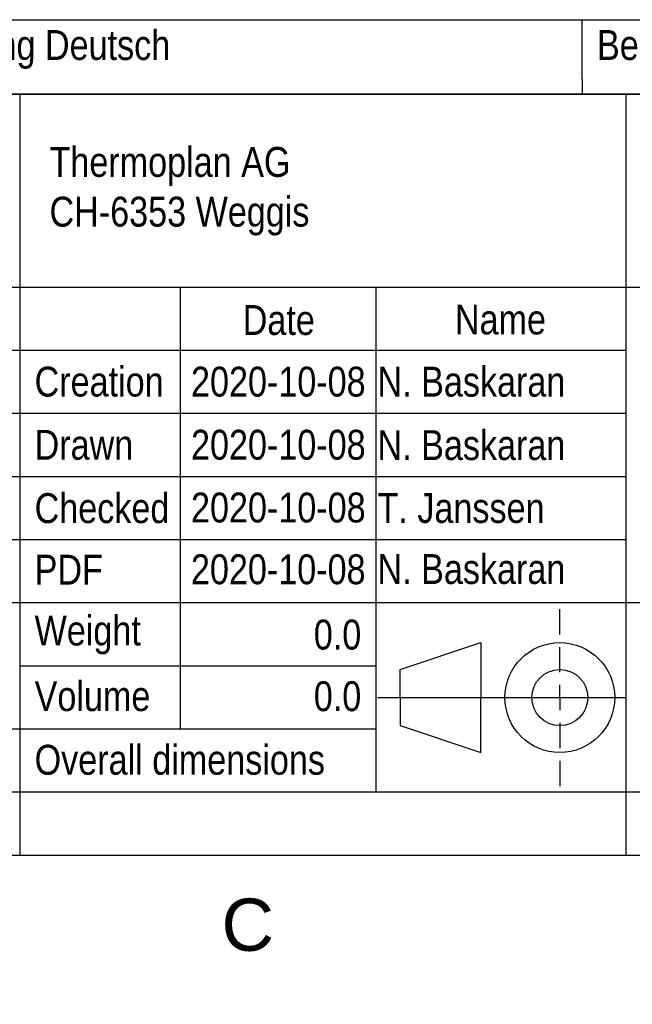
# Model space of a CAD drawing. Header units: millimetres. Extents: x -40 to 419, y 0 to 295.
# Tile 18 of 42: x 273 to 315, y 0 to 66. Entities that reach past the tile are written whole.
import ezdxf
from ezdxf import colors
from ezdxf.entities.mleader import LeaderData, LeaderLine
from ezdxf.math import Vec2, Vec3

# ---------------------------------------------------------------- set-up
doc = ezdxf.new("R2010")
doc.units = ezdxf.units.MM
for name, color, linetype in [('Cartouche', 7, 'Continuous'), ('Défaut', 7, 'Continuous'), ('Marges', 7, 'Continuous')]:
    doc.layers.add(name, color=color, linetype=linetype)

# ---------------------------------------------------------------- blocks, each defined once
blk = doc.blocks.new('_Dot')
at = {"color": 0, "linetype": 'ByBlock', "lineweight": -2}
blk.add_line((-0.5, 0), (-1, 0), dxfattribs=at)
at = {"color": 0, "linetype": 'ByBlock', "const_width": 0.5}
blk.add_lwpolyline([(-0.25, 0, 1), (0.25, 0, 1)], format="xyb", close=True, dxfattribs=at)
blk = doc.blocks.new('SE5')
at = {"layer": 'Marges', "insert": (287, 7.087), "char_height": 3.5, "width": 3.71335, "attachment_point": 1}
blk.add_mtext('{\\fArial|b0||i0||c0|p34;\\C7;\\H3.5;\\W1.;C}', dxfattribs=at)
blk = doc.blocks.new('SE4')
at = {"layer": 'Marges'}
blk.add_blockref('SE5', (0, 0), dxfattribs=at)

msp = doc.modelspace()

# ---------------------------------------------------------------- linework, layer by layer
at = {"layer": 'Cartouche', "color": 7, "linetype": 'Continuous'}
for p, q in [((410.0001, 61.0008), (220.0001, 61.0008)), ((273.46, 61.0008), (273.46, 10.0008)), ((314.14, 61.0008), (314.14, 10.0008)), ((220, 48.0786), (276.46, 48.0786)), ((276.46, 48.0786), (410, 48.0786)), ((284.2399, 48.0786), (284.2399, 18.4686)), ((297.36, 48.0786), (297.36, 26.9286)), ((219.9375, 43.8409), (273.5694, 43.8409)), ((273.46, 43.8486), (314.14, 43.8486)), ((220, 39.6186), (273.46, 39.6186)), ((273.46, 39.6186), (314.14, 39.6186)), ((220, 35.3886), (273.46, 35.3886)), ((273.46, 35.3886), (314.14, 35.3886)), ((220, 31.1586), (273.46, 31.1586)), ((273.46, 31.1586), (314.14, 31.1586)), ((220, 26.9286), (273.46, 26.9286)), ((273.46, 26.9286), (410, 26.9286)), ((297.36, 26.9286), (297.36, 14.2386)), ((309.7051, 24.7979), (309.7051, 26.4926)), ((299.0003, 22.4403), (304.4057, 24.2447)), ((304.4057, 24.2447), (304.4057, 20.561)), ((309.7051, 22.2557), (309.7051, 23.9505)), ((273.46, 22.6986), (297.36, 22.6986)), ((299.0003, 20.561), (299.0003, 22.4403)), ((309.7051, 20.561), (309.7051, 21.4084)), ((297.4747, 20.561), (314.14, 20.561)), ((299.0003, 20.561), (299.0003, 18.6816)), ((304.4057, 16.8772), (304.4057, 20.561)), ((309.7051, 20.561), (309.7051, 19.7136)), ((299.0003, 18.6816), (304.4057, 16.8772)), ((309.7051, 18.8662), (309.7051, 17.1715)), ((220, 18.4686), (297.36, 18.4686)), ((309.7051, 16.3241), (309.7051, 14.6294)), ((220, 14.2386), (297.36, 14.2386)), ((297.36, 14.2386), (410, 14.2386))]:
    msp.add_line(p, q, dxfattribs=at)
for radius in [3.6837, 1.8794]:
    msp.add_circle((309.7051, 20.561), radius, dxfattribs=at)
at = {"layer": 'Défaut', "color": 7, "linetype": 'Continuous'}
for p, q in [((220, 66.0008), (410, 66.0008)), ((311.2, 62.0008), (311.2, 66.0008)), ((311.2, 62.0008), (311.2, 61.0008)), ((220, 61.0008), (410, 61.0008)), ((220, 61.0008), (410, 61.0008)), ((220, 10), (410, 10))]:
    msp.add_line(p, q, dxfattribs=at)
at = {"layer": 'Marges', "color": 7, "linetype": 'Continuous'}
msp.add_line((10, 10), (410, 10), dxfattribs=at)

# ---------------------------------------------------------------- block references
msp.add_blockref('SE4', (0, 0))

# ---------------------------------------------------------------- texts
at = {"layer": 'Cartouche', "char_height": 2}
for s, insert, width, attachment_point in [('{\\fArial Narrow|b0||i0||c0|p34;\\C7;\\H2.;\\W1.;Thermoplan AG\\P}{\\fArial Narrow|b0||i0||c0|p34;\\C7;\\H2.;\\W1.;CH-6353 Weggis\\P}', (275.4621, 54.4985), 38.402538, 4), ('{\\fArial Narrow|b0||i0||c0|p34;\\C7;\\H2.;\\W1.;Name}', (305.7211, 45.8918), 16.373596, 5), ('{\\fArial Narrow|b0||i0||c0|p34;\\C7;\\H2.;\\W1.;Date}', (290.8458, 45.8562), 12.707557, 5), ('{\\fArial Narrow|b0||i0||c0|p34;\\C7;\\H2.;\\W1.;Creation}', (274.4621, 41.7267), 9.498687, 4), ('{\\fArial Narrow|b0||i0||c0|p34;\\C7;\\H2.;\\W1.;2020-10-08}', (290.8161, 41.7229), 14.6647, 5), ('{\\fArial Narrow|b0||i0||c0|p34;\\C7;\\H2.;\\W1.;N. Baskaran}', (297.471, 41.7228), 17.834493, 4), ('{\\fArial Narrow|b0||i0||c0|p34;\\C7;\\H2.;\\W1.;Drawn}', (274.4621, 37.4926), 9.455701, 4), ('{\\fArial Narrow|b0||i0||c0|p34;\\C7;\\H2.;\\W1.;2020-10-08}', (290.8161, 37.495), 14.6647, 5), ('{\\fArial Narrow|b0||i0||c0|p34;\\C7;\\H2.;\\W1.;N. Baskaran}', (297.471, 37.4712), 17.834493, 4), ('{\\fArial Narrow|b0||i0||c0|p34;\\C7;\\H2.;\\W1.;Checked}', (274.4621, 33.2448), 9.455701, 4), ('{\\fArial Narrow|b0||i0||c0|p34;\\C7;\\H2.;\\W1.;2020-10-08}', (290.8161, 33.287), 14.6647, 5), ('{\\fArial Narrow|b0||i0||c0|p34;\\C7;\\H2.;\\W1.;T. Janssen}', (297.471, 33.2547), 18.045871, 4), ('{\\fArial Narrow|b0||i0||c0|p34;\\C7;\\H2.;\\W1.;PDF}', (274.4621, 29.1353), 9.932518, 4), ('{\\fArial Narrow|b0||i0||c0|p34;\\C7;\\H2.;\\W1.;2020-10-08}', (290.8105, 29.146), 14.653547, 5), ('{\\fArial Narrow|b0||i0||c0|p34;\\C7;\\H2.;\\W1.;N. Baskaran}', (297.471, 29.163), 17.940182, 4), ('{\\fArial Narrow|b0||i0||c0|p34;\\C7;\\H2.;\\W1.;Weight}', (274.4621, 24.7519), 9.498687, 4), ('{\\fArial Narrow|b0||i0||c0|p34;\\C7;\\H2.;\\W1.;0.0}', (296.3821, 24.7683), 12.055307, 6), ('{\\fArial Narrow|b0||i0||c0|p34;\\C7;\\H2.;\\W1.;Volume}', (274.4621, 20.6431), 9.412715, 4), ('{\\fArial Narrow|b0||i0||c0|p34;\\C7;\\H2.;\\W1.;0.0}', (296.3821, 20.6398), 12.055307, 6), ('{\\fArial Narrow|b0||i0||c0|p34;\\C7;\\H2.;\\W1.;Overall dimensions}', (274.4621, 16.3778), 23.162671, 4)]:
    msp.add_mtext(s, dxfattribs=dict(at, insert=insert, width=width, attachment_point=attachment_point))
at = {"layer": 'Défaut', "char_height": 2, "width": 47.4, "attachment_point": 4}
for s, insert in [('{\\fArial Narrow|b0||i0||c0|p34;\\C7;\\H2.;\\W1.;Benennung Deutsch}', (262.8, 64.0008)), ('{\\fArial Narrow|b0||i0||c0|p34;\\C7;\\H2.;\\W1.;Benennung Englisch}', (312.2, 64.0008))]:
    msp.add_mtext(s, dxfattribs=dict(at, insert=insert))

# ---------------------------------------------------------------- leaders
at = {"layer": 'Cartouche', "color": 7, "linetype": 'Continuous'}
ml = msp.add_multileader_mtext('Standard', dxfattribs=at)
ml.set_content('{\\pxsm0.9;\\fArial|b0||i0||c0|p34;\\W1.;1 / 1\\P}', color=256)
ml.set_leader_properties()
ml.set_arrow_properties(name='DOT')
ml.build(insert=Vec2(0, 0))
ml.multileader.update_dxf_attribs({"leader_type": 0, "dogleg_length": 0, "arrow_head_size": 2})
ctx = ml.context
ctx.base_point, ctx.char_height, ctx.arrow_head_size, ctx.landing_gap_size = Vec3(399.7761, 12.1321), 2, 2, 0.7
ctx.text_align_type = 1
notes = []
notes.append((ctx, [(0, (0, 0, 0), (0, 0), (1, 0), 1, [])]))
ctx.mtext.insert, ctx.mtext.alignment = Vec3(404.0841, 13.1491), 2
for ctx, leaders in notes:
    for number, flags, end, landing, length, lines in leaders:
        leader = LeaderData()
        leader.index, (leader.has_last_leader_line, leader.has_dogleg_vector, leader.attachment_direction) = number, flags
        leader.last_leader_point, leader.dogleg_vector, leader.dogleg_length = Vec3(end), Vec3(landing), length
        for number, points, colour, breaks in lines:
            line = LeaderLine()
            line.index, line.vertices, line.color, line.breaks = number, Vec3.list(points), colors.encode_raw_color(colour), breaks
            leader.lines.append(line)
        ctx.leaders.append(leader)

doc.saveas('drawing.dxf')
